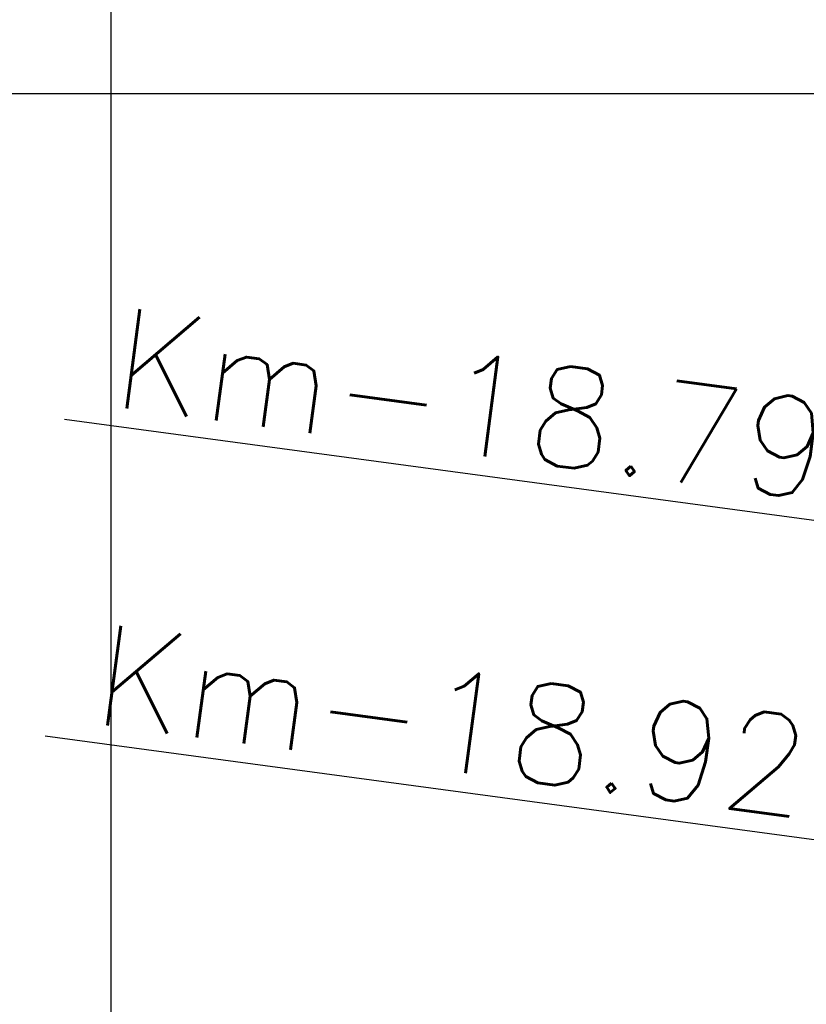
# Model space of a CAD drawing. Extents: x 312047 to 329088, y 8928324 to 8953812.
# Tile 8 of 125: x 318964 to 319277, y 8933637 to 8934029. Entities that reach past the tile are written whole.
import ezdxf

# ---------------------------------------------------------------- set-up
doc = ezdxf.new("R2010")
doc.units = 0
doc.header["$LTSCALE"] = 200
doc.header["$MEASUREMENT"] = 0
doc.layers.add('ESTAC-GERAL', color=2, linetype='CONTINUOUS')
doc.layers.add('NOVA MALHA', color=1, linetype='CONTINUOUS')
doc.styles.add('80CL', font='SIMPLEX', dxfattribs={"bigfont": 'SIMP'})

msp = doc.modelspace()

# ---------------------------------------------------------------- linework, layer by layer
at = {"layer": 'ESTAC-GERAL'}
for p, q in [((319472.32, 8933803.85), (318981.55, 8933869.98)), ((319455.47, 8933678.75), (318973.86, 8933743.64))]:
    msp.add_line(p, q, dxfattribs=at)
at = {"layer": 'NOVA MALHA'}
for p, q in [((319000, 8952100.33), (319000, 8929300.33)), ((317832.62, 8934000), (329087.63, 8934000))]:
    msp.add_line(p, q, dxfattribs=at)

# ---------------------------------------------------------------- texts
at = {"layer": 'ESTAC-GERAL', "style": '80CL'}
for s, p in [('Km-18.797', (318999.55, 8933875.23)), ('Km-18.924', (318991.86, 8933748.9))]:
    msp.add_text(s, height=40, rotation=352.3901, dxfattribs=at).set_placement(p)

doc.saveas('drawing.dxf')
